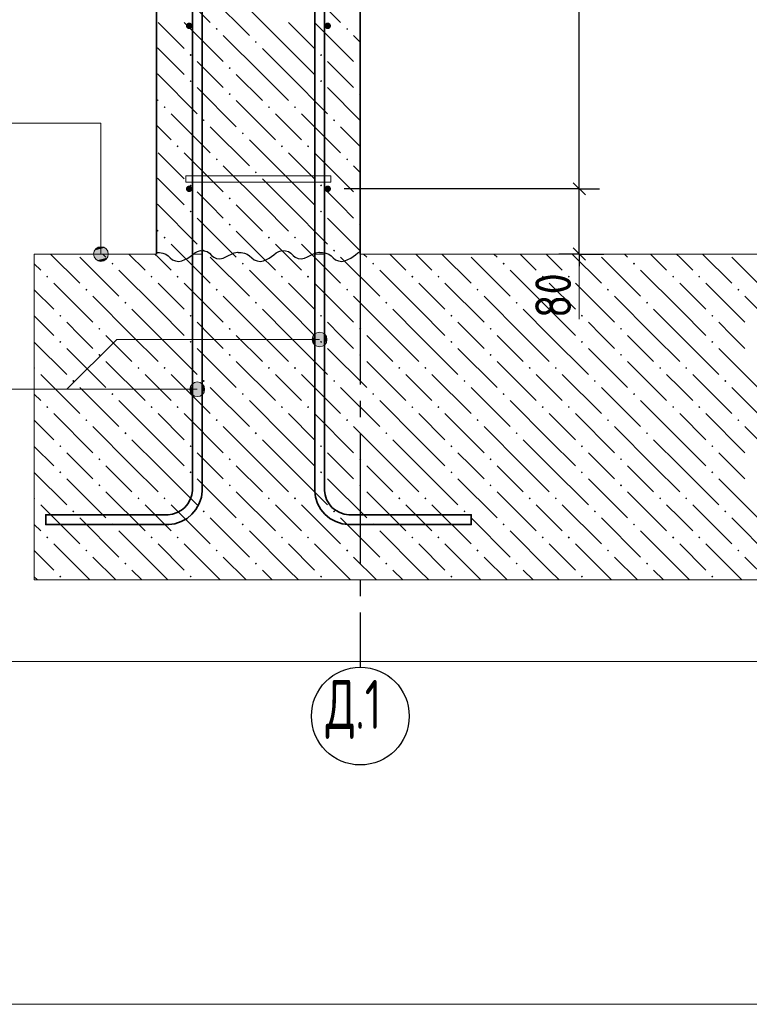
# Model space of a CAD drawing. Header units: millimetres. Extents: x 0 to 59400, y 0 to 42000.
# Tile 13 of 35: x 28929 to 33405, y 6000 to 12041. Entities that reach past the tile are written whole.
import ezdxf

# ---------------------------------------------------------------- set-up
doc = ezdxf.new("R2010")
doc.units = ezdxf.units.MM
doc.linetypes.add('______5', pattern=[1100, 800, -100, 100, -100])
for name, color, linetype, lineweight in [('Standard', 7, 'Continuous', 25), ('Выпуски арматуры Г-обр.', 52, 'Continuous', 25), ('ЖБ Стена верхний уровень', 7, 'Continuous', 35), ('Позиционная метка линия выноска', 7, 'Continuous', 13), ('Примечания', 7, 'Continuous', 13), ('Стена фоновая арматура У1', 7, 'Continuous', 18), ('Стена фоновая арматура Х1', 7, 'Continuous', 35), ('Стена фоновая затяжка С-обр.', 52, 'Continuous', 25), ('Фоновоя арматура Х1', 52, 'Continuous', 25)]:
    doc.layers.add(name, color=color, linetype=linetype, lineweight=lineweight)
doc.layers.add('Оси', color=7, linetype='______5')
doc.styles.add('ISOCPEUR', font='txt')

msp = doc.modelspace()

# ---------------------------------------------------------------- hatches: boundary and pattern name
at = {"layer": 'ЖБ Стена верхний уровень', "linetype": 'Continuous', "lineweight": 18, "transparency": 33554687}
for points in [[(30131.4, 11984.2), (30137.9, 11990.7), (30144.4, 11984.2), (30137.9, 11977.7)], [(30931.4, 11984.2), (30937.9, 11990.7), (30944.4, 11984.2), (30937.9, 11977.7)], [(30371.4, 11904.2), (30377.9, 11910.7), (30384.4, 11904.2), (30377.9, 11897.7)], [(29971.4, 11824.2), (29977.9, 11830.7), (29984.4, 11824.2), (29977.9, 11817.7)], [(30771.4, 11824.2), (30777.9, 11830.7), (30784.4, 11824.2), (30777.9, 11817.7)], [(30211.4, 11744.2), (30217.9, 11750.7), (30224.4, 11744.2), (30217.9, 11737.7)], [(31011.4, 11744.2), (31017.9, 11750.7), (31018.8, 11749.8), (31018.8, 11738.6), (31017.9, 11737.7)], [(29971.4, 11664.2), (29977.9, 11670.7), (29984.4, 11664.2), (29977.9, 11657.7)], [(30771.4, 11664.2), (30777.9, 11670.7), (30784.4, 11664.2), (30777.9, 11657.7)], [(30211.4, 11584.2), (30217.9, 11590.7), (30224.4, 11584.2), (30217.9, 11577.7)], [(31011.4, 11584.2), (31017.9, 11590.7), (31018.8, 11589.8), (31018.8, 11578.6), (31017.9, 11577.7)], [(29811.4, 11504.2), (29817.9, 11510.7), (29824.4, 11504.2), (29817.9, 11497.7)], [(30451.4, 11504.2), (30457.9, 11510.7), (30464.4, 11504.2), (30457.9, 11497.7)], [(30611.4, 11504.2), (30617.9, 11510.7), (30624.4, 11504.2), (30617.9, 11497.7)], [(30051.4, 11424.2), (30057.9, 11430.7), (30064.4, 11424.2), (30057.9, 11417.7)], [(30851.4, 11424.2), (30857.9, 11430.7), (30864.4, 11424.2), (30857.9, 11417.7)], [(30291.4, 11344.2), (30297.9, 11350.7), (30304.4, 11344.2), (30297.9, 11337.7)], [(29891.4, 11264.2), (29897.9, 11270.7), (29904.4, 11264.2), (29897.9, 11257.7)], [(30531.4, 11264.2), (30537.9, 11270.7), (30544.4, 11264.2), (30537.9, 11257.7)], [(30691.4, 11264.2), (30697.9, 11270.7), (30704.4, 11264.2), (30697.9, 11257.7)], [(30131.4, 11184.2), (30137.9, 11190.7), (30144.4, 11184.2), (30137.9, 11177.7)], [(30931.4, 11184.2), (30937.9, 11190.7), (30944.4, 11184.2), (30937.9, 11177.7)], [(30371.4, 11104.2), (30377.9, 11110.7), (30384.4, 11104.2), (30377.9, 11097.7)], [(29971.4, 11024.2), (29977.9, 11030.7), (29984.4, 11024.2), (29977.9, 11017.7)], [(30771.4, 11024.2), (30777.9, 11030.7), (30784.4, 11024.2), (30777.9, 11017.7)], [(30211.4, 10944.2), (30217.9, 10950.7), (30224.4, 10944.2), (30217.9, 10937.7)], [(31011.4, 10944.2), (31017.9, 10950.7), (31018.8, 10949.8), (31018.8, 10938.6), (31017.9, 10937.7)], [(29971.4, 10864.2), (29977.9, 10870.7), (29984.4, 10864.2), (29977.9, 10857.7)], [(30771.4, 10864.2), (30777.9, 10870.7), (30784.4, 10864.2), (30777.9, 10857.7)], [(30211.4, 10784.2), (30217.9, 10790.7), (30224.4, 10784.2), (30217.9, 10777.7)], [(31011.4, 10784.2), (31017.9, 10790.7), (31018.8, 10789.8), (31018.8, 10778.6), (31017.9, 10777.7)], [(29811.4, 10704.2), (29817.9, 10710.7), (29824.4, 10704.2), (29817.9, 10697.7)], [(30451.4, 10704.2), (30457.9, 10710.7), (30464.4, 10704.2), (30457.9, 10697.7)], [(30611.4, 10704.2), (30617.9, 10710.7), (30624.4, 10704.2), (30617.9, 10697.7)], [(30051.4, 10624.2), (30057.9, 10630.7), (30064.4, 10624.2), (30057.9, 10617.7)], [(30851.4, 10624.2), (30857.9, 10630.7), (30864.4, 10624.2), (30857.9, 10617.7)]]:
    msp.add_hatch(color=7, dxfattribs=at).paths.add_polyline_path(points, flags=16)
at = {"layer": 'Позиционная метка линия выноска', "linetype": 'Continuous', "lineweight": 13, "transparency": 33554687}
for points in [[(29388.9, 10625.8), (29466.3, 10625.8), (29450.1, 10642)], [(29388.9, 10625.8), (29450.1, 10642), (29405.1, 10642)], [(29405.1, 10642), (29450.1, 10642), (29427.6, 10648.3)], [(29382.6, 10603.3), (29472.6, 10603.3), (29466.3, 10625.8)], [(29382.6, 10603.3), (29466.3, 10625.8), (29388.9, 10625.8)], [(29388.9, 10580.8), (29472.6, 10603.3), (29382.6, 10603.3)], [(29388.9, 10580.8), (29466.3, 10580.8), (29472.6, 10603.3)], [(29405.1, 10564.6), (29466.3, 10580.8), (29388.9, 10580.8)], [(29405.1, 10564.6), (29450.1, 10564.6), (29466.3, 10580.8)], [(29450.1, 10564.6), (29405.1, 10564.6), (29427.6, 10558.3)], [(30730.1, 10056.3), (30730.1, 10101.3), (30723.8, 10078.8)], [(30746.3, 10040.1), (30746.3, 10117.5), (30730.1, 10101.3)], [(30746.3, 10040.1), (30730.1, 10101.3), (30730.1, 10056.3)], [(30768.8, 10033.8), (30768.8, 10123.8), (30746.3, 10117.5)], [(30768.8, 10033.8), (30746.3, 10117.5), (30746.3, 10040.1)], [(30791.3, 10040.1), (30791.3, 10117.5), (30768.8, 10123.8)], [(30791.3, 10040.1), (30768.8, 10123.8), (30768.8, 10033.8)], [(30807.5, 10056.3), (30807.5, 10101.3), (30791.3, 10117.5)], [(30807.5, 10056.3), (30791.3, 10117.5), (30791.3, 10040.1)], [(30807.5, 10101.3), (30807.5, 10056.3), (30813.8, 10078.8)], [(29980.1, 9750.9), (29980.1, 9795.9), (29973.8, 9773.4)], [(29996.3, 9734.7), (29996.3, 9812.1), (29980.1, 9795.9)], [(29996.3, 9734.7), (29980.1, 9795.9), (29980.1, 9750.9)], [(30018.8, 9728.4), (30018.8, 9818.4), (29996.3, 9812.1)], [(30018.8, 9728.4), (29996.3, 9812.1), (29996.3, 9734.7)], [(30041.3, 9734.7), (30041.3, 9812.1), (30018.8, 9818.4)], [(30041.3, 9734.7), (30018.8, 9818.4), (30018.8, 9728.4)], [(30057.5, 9750.9), (30057.5, 9795.9), (30041.3, 9812.1)], [(30057.5, 9750.9), (30041.3, 9812.1), (30041.3, 9734.7)], [(30057.5, 9795.9), (30057.5, 9750.9), (30063.8, 9773.4)]]:
    msp.add_hatch(color=7, dxfattribs=at).paths.add_polyline_path(points)
at = {"layer": 'Стена фоновая арматура У1', "linetype": 'Continuous', "lineweight": 13, "transparency": 33554687}
for points in [[(29988.8, 12003.3), (29987.3, 12010.9), (29983, 12017.4), (29976.5, 12021.7), (29968.8, 12023.3), (29961.2, 12021.7), (29954.7, 12017.4), (29950.4, 12010.9), (29948.8, 12003.3), (29950.4, 11995.6), (29954.7, 11989.1), (29961.2, 11984.8), (29968.8, 11983.3), (29976.5, 11984.8), (29983, 11989.1), (29987.3, 11995.6)], [(30838.8, 12003.3), (30837.3, 12010.9), (30833, 12017.4), (30826.5, 12021.7), (30818.8, 12023.3), (30811.2, 12021.7), (30804.7, 12017.4), (30800.3, 12010.9), (30798.8, 12003.3), (30800.3, 11995.6), (30804.7, 11989.1), (30811.2, 11984.8), (30818.8, 11983.3), (30826.5, 11984.8), (30833, 11989.1), (30837.3, 11995.6)], [(29988.8, 11003.3), (29987.3, 11010.9), (29983, 11017.4), (29976.5, 11021.7), (29968.8, 11023.3), (29961.2, 11021.7), (29954.7, 11017.4), (29950.4, 11010.9), (29948.8, 11003.3), (29950.4, 10995.6), (29954.7, 10989.1), (29961.2, 10984.8), (29968.8, 10983.3), (29976.5, 10984.8), (29983, 10989.1), (29987.3, 10995.6)], [(30838.8, 11003.3), (30837.3, 11010.9), (30833, 11017.4), (30826.5, 11021.7), (30818.8, 11023.3), (30811.2, 11021.7), (30804.7, 11017.4), (30800.3, 11010.9), (30798.8, 11003.3), (30800.3, 10995.6), (30804.7, 10989.1), (30811.2, 10984.8), (30818.8, 10983.3), (30826.5, 10984.8), (30833, 10989.1), (30837.3, 10995.6)]]:
    msp.add_hatch(color=7, dxfattribs=at).paths.add_polyline_path(points)
at = {"layer": 'Фоновоя арматура Х1', "linetype": 'Continuous', "lineweight": 18, "transparency": 33554687}
for points in [[(29491.4, 10544.2), (29497.9, 10550.7), (29504.4, 10544.2), (29497.9, 10537.7)], [(30291.4, 10544.2), (30297.9, 10550.7), (30304.4, 10544.2), (30297.9, 10537.7)], [(31091.4, 10544.2), (31097.9, 10550.7), (31104.4, 10544.2), (31097.9, 10537.7)], [(31891.4, 10544.2), (31897.9, 10550.7), (31904.4, 10544.2), (31897.9, 10537.7)], [(32691.4, 10544.2), (32697.9, 10550.7), (32704.4, 10544.2), (32697.9, 10537.7)], [(29091.4, 10464.2), (29097.9, 10470.7), (29104.4, 10464.2), (29097.9, 10457.7)], [(29731.4, 10464.2), (29737.9, 10470.7), (29744.4, 10464.2), (29737.9, 10457.7)], [(29891.4, 10464.2), (29897.9, 10470.7), (29904.4, 10464.2), (29897.9, 10457.7)], [(30531.4, 10464.2), (30537.9, 10470.7), (30544.4, 10464.2), (30537.9, 10457.7)], [(30691.4, 10464.2), (30697.9, 10470.7), (30704.4, 10464.2), (30697.9, 10457.7)], [(31331.4, 10464.2), (31337.9, 10470.7), (31344.4, 10464.2), (31337.9, 10457.7)], [(31491.4, 10464.2), (31497.9, 10470.7), (31504.4, 10464.2), (31497.9, 10457.7)], [(32131.4, 10464.2), (32137.9, 10470.7), (32144.4, 10464.2), (32137.9, 10457.7)], [(32291.4, 10464.2), (32297.9, 10470.7), (32304.4, 10464.2), (32297.9, 10457.7)], [(32931.4, 10464.2), (32937.9, 10470.7), (32944.4, 10464.2), (32937.9, 10457.7)], [(33091.4, 10464.2), (33097.9, 10470.7), (33104.4, 10464.2), (33097.9, 10457.7)], [(29331.4, 10384.2), (29337.9, 10390.7), (29344.4, 10384.2), (29337.9, 10377.7)], [(30131.4, 10384.2), (30137.9, 10390.7), (30144.4, 10384.2), (30137.9, 10377.7)], [(30931.4, 10384.2), (30937.9, 10390.7), (30944.4, 10384.2), (30937.9, 10377.7)], [(31731.4, 10384.2), (31737.9, 10390.7), (31744.4, 10384.2), (31737.9, 10377.7)], [(32531.4, 10384.2), (32537.9, 10390.7), (32544.4, 10384.2), (32537.9, 10377.7)], [(33331.4, 10384.2), (33337.9, 10390.7), (33344.4, 10384.2), (33337.9, 10377.7)], [(29571.4, 10304.2), (29577.9, 10310.7), (29584.4, 10304.2), (29577.9, 10297.7)], [(30371.4, 10304.2), (30377.9, 10310.7), (30384.4, 10304.2), (30377.9, 10297.7)], [(31171.4, 10304.2), (31177.9, 10310.7), (31184.4, 10304.2), (31177.9, 10297.7)], [(31971.4, 10304.2), (31977.9, 10310.7), (31984.4, 10304.2), (31977.9, 10297.7)], [(32771.4, 10304.2), (32777.9, 10310.7), (32784.4, 10304.2), (32777.9, 10297.7)], [(29171.4, 10224.2), (29177.9, 10230.7), (29184.4, 10224.2), (29177.9, 10217.7)], [(29971.4, 10224.2), (29977.9, 10230.7), (29984.4, 10224.2), (29977.9, 10217.7)], [(30771.4, 10224.2), (30777.9, 10230.7), (30784.4, 10224.2), (30777.9, 10217.7)], [(31571.4, 10224.2), (31577.9, 10230.7), (31584.4, 10224.2), (31577.9, 10217.7)], [(32371.4, 10224.2), (32377.9, 10230.7), (32384.4, 10224.2), (32377.9, 10217.7)], [(33171.4, 10224.2), (33177.9, 10230.7), (33184.4, 10224.2), (33177.9, 10217.7)], [(29411.4, 10144.2), (29417.9, 10150.7), (29424.4, 10144.2), (29417.9, 10137.7)], [(30211.4, 10144.2), (30217.9, 10150.7), (30224.4, 10144.2), (30217.9, 10137.7)], [(31011.4, 10144.2), (31017.9, 10150.7), (31024.4, 10144.2), (31017.9, 10137.7)], [(31811.4, 10144.2), (31817.9, 10150.7), (31824.4, 10144.2), (31817.9, 10137.7)], [(32611.4, 10144.2), (32617.9, 10150.7), (32624.4, 10144.2), (32617.9, 10137.7)], [(29171.4, 10064.2), (29177.9, 10070.7), (29184.4, 10064.2), (29177.9, 10057.7)], [(29971.4, 10064.2), (29977.9, 10070.7), (29984.4, 10064.2), (29977.9, 10057.7)], [(30771.4, 10064.2), (30777.9, 10070.7), (30784.4, 10064.2), (30777.9, 10057.7)], [(31571.4, 10064.2), (31577.9, 10070.7), (31584.4, 10064.2), (31577.9, 10057.7)], [(32371.4, 10064.2), (32377.9, 10070.7), (32384.4, 10064.2), (32377.9, 10057.7)], [(33171.4, 10064.2), (33177.9, 10070.7), (33184.4, 10064.2), (33177.9, 10057.7)], [(29411.4, 9984.2), (29417.9, 9990.7), (29424.4, 9984.2), (29417.9, 9977.7)], [(30211.4, 9984.2), (30217.9, 9990.7), (30224.4, 9984.2), (30217.9, 9977.7)], [(31011.4, 9984.2), (31017.9, 9990.7), (31024.4, 9984.2), (31017.9, 9977.7)], [(31811.4, 9984.2), (31817.9, 9990.7), (31824.4, 9984.2), (31817.9, 9977.7)], [(32611.4, 9984.2), (32617.9, 9990.7), (32624.4, 9984.2), (32617.9, 9977.7)], [(29018.8, 9909.8), (29024.4, 9904.2), (29018.8, 9898.6)], [(29651.4, 9904.2), (29657.9, 9910.7), (29664.4, 9904.2), (29657.9, 9897.7)], [(29811.4, 9904.2), (29817.9, 9910.7), (29824.4, 9904.2), (29817.9, 9897.7)], [(30451.4, 9904.2), (30457.9, 9910.7), (30464.4, 9904.2), (30457.9, 9897.7)], [(30611.4, 9904.2), (30617.9, 9910.7), (30624.4, 9904.2), (30617.9, 9897.7)], [(31251.4, 9904.2), (31257.9, 9910.7), (31264.4, 9904.2), (31257.9, 9897.7)], [(31411.4, 9904.2), (31417.9, 9910.7), (31424.4, 9904.2), (31417.9, 9897.7)], [(32051.4, 9904.2), (32057.9, 9910.7), (32064.4, 9904.2), (32057.9, 9897.7)], [(32211.4, 9904.2), (32217.9, 9910.7), (32224.4, 9904.2), (32217.9, 9897.7)], [(32851.4, 9904.2), (32857.9, 9910.7), (32864.4, 9904.2), (32857.9, 9897.7)], [(33011.4, 9904.2), (33017.9, 9910.7), (33024.4, 9904.2), (33017.9, 9897.7)], [(29251.4, 9824.2), (29257.9, 9830.7), (29264.4, 9824.2), (29257.9, 9817.7)], [(30051.4, 9824.2), (30057.9, 9830.7), (30064.4, 9824.2), (30057.9, 9817.7)], [(30851.4, 9824.2), (30857.9, 9830.7), (30864.4, 9824.2), (30857.9, 9817.7)], [(31651.4, 9824.2), (31657.9, 9830.7), (31664.4, 9824.2), (31657.9, 9817.7)], [(32451.4, 9824.2), (32457.9, 9830.7), (32464.4, 9824.2), (32457.9, 9817.7)], [(33251.4, 9824.2), (33257.9, 9830.7), (33264.4, 9824.2), (33257.9, 9817.7)], [(29491.4, 9744.2), (29497.9, 9750.7), (29504.4, 9744.2), (29497.9, 9737.7)], [(30291.4, 9744.2), (30297.9, 9750.7), (30304.4, 9744.2), (30297.9, 9737.7)], [(31091.4, 9744.2), (31097.9, 9750.7), (31104.4, 9744.2), (31097.9, 9737.7)], [(31891.4, 9744.2), (31897.9, 9750.7), (31904.4, 9744.2), (31897.9, 9737.7)], [(32691.4, 9744.2), (32697.9, 9750.7), (32704.4, 9744.2), (32697.9, 9737.7)], [(29091.4, 9664.2), (29097.9, 9670.7), (29104.4, 9664.2), (29097.9, 9657.7)], [(29731.4, 9664.2), (29737.9, 9670.7), (29744.4, 9664.2), (29737.9, 9657.7)], [(29891.4, 9664.2), (29897.9, 9670.7), (29904.4, 9664.2), (29897.9, 9657.7)], [(30531.4, 9664.2), (30537.9, 9670.7), (30544.4, 9664.2), (30537.9, 9657.7)], [(30691.4, 9664.2), (30697.9, 9670.7), (30704.4, 9664.2), (30697.9, 9657.7)], [(31331.4, 9664.2), (31337.9, 9670.7), (31344.4, 9664.2), (31337.9, 9657.7)], [(31491.4, 9664.2), (31497.9, 9670.7), (31504.4, 9664.2), (31497.9, 9657.7)], [(32131.4, 9664.2), (32137.9, 9670.7), (32144.4, 9664.2), (32137.9, 9657.7)], [(32291.4, 9664.2), (32297.9, 9670.7), (32304.4, 9664.2), (32297.9, 9657.7)], [(32931.4, 9664.2), (32937.9, 9670.7), (32944.4, 9664.2), (32937.9, 9657.7)], [(33091.4, 9664.2), (33097.9, 9670.7), (33104.4, 9664.2), (33097.9, 9657.7)], [(29331.4, 9584.2), (29337.9, 9590.7), (29344.4, 9584.2), (29337.9, 9577.7)], [(30131.4, 9584.2), (30137.9, 9590.7), (30144.4, 9584.2), (30137.9, 9577.7)], [(30931.4, 9584.2), (30937.9, 9590.7), (30944.4, 9584.2), (30937.9, 9577.7)], [(31731.4, 9584.2), (31737.9, 9590.7), (31744.4, 9584.2), (31737.9, 9577.7)], [(32531.4, 9584.2), (32537.9, 9590.7), (32544.4, 9584.2), (32537.9, 9577.7)], [(33331.4, 9584.2), (33337.9, 9590.7), (33344.4, 9584.2), (33337.9, 9577.7)], [(29571.4, 9504.2), (29577.9, 9510.7), (29584.4, 9504.2), (29577.9, 9497.7)], [(30371.4, 9504.2), (30377.9, 9510.7), (30384.4, 9504.2), (30377.9, 9497.7)], [(31171.4, 9504.2), (31177.9, 9510.7), (31184.4, 9504.2), (31177.9, 9497.7)], [(31971.4, 9504.2), (31977.9, 9510.7), (31984.4, 9504.2), (31977.9, 9497.7)], [(32771.4, 9504.2), (32777.9, 9510.7), (32784.4, 9504.2), (32777.9, 9497.7)], [(29171.4, 9424.2), (29177.9, 9430.7), (29184.4, 9424.2), (29177.9, 9417.7)], [(29971.4, 9424.2), (29977.9, 9430.7), (29984.4, 9424.2), (29977.9, 9417.7)], [(30771.4, 9424.2), (30777.9, 9430.7), (30784.4, 9424.2), (30777.9, 9417.7)], [(31571.4, 9424.2), (31577.9, 9430.7), (31584.4, 9424.2), (31577.9, 9417.7)], [(32371.4, 9424.2), (32377.9, 9430.7), (32384.4, 9424.2), (32377.9, 9417.7)], [(33171.4, 9424.2), (33177.9, 9430.7), (33184.4, 9424.2), (33177.9, 9417.7)], [(29411.4, 9344.2), (29417.9, 9350.7), (29424.4, 9344.2), (29417.9, 9337.7)], [(30211.4, 9344.2), (30217.9, 9350.7), (30224.4, 9344.2), (30217.9, 9337.7)], [(31011.4, 9344.2), (31017.9, 9350.7), (31024.4, 9344.2), (31017.9, 9337.7)], [(31811.4, 9344.2), (31817.9, 9350.7), (31824.4, 9344.2), (31817.9, 9337.7)], [(32611.4, 9344.2), (32617.9, 9350.7), (32624.4, 9344.2), (32617.9, 9337.7)], [(29171.4, 9264.2), (29177.9, 9270.7), (29184.4, 9264.2), (29177.9, 9257.7)], [(29971.4, 9264.2), (29977.9, 9270.7), (29984.4, 9264.2), (29977.9, 9257.7)], [(30771.4, 9264.2), (30777.9, 9270.7), (30784.4, 9264.2), (30777.9, 9257.7)], [(31571.4, 9264.2), (31577.9, 9270.7), (31584.4, 9264.2), (31577.9, 9257.7)], [(32371.4, 9264.2), (32377.9, 9270.7), (32384.4, 9264.2), (32377.9, 9257.7)], [(33171.4, 9264.2), (33177.9, 9270.7), (33184.4, 9264.2), (33177.9, 9257.7)], [(29411.4, 9184.2), (29417.9, 9190.7), (29424.4, 9184.2), (29417.9, 9177.7)], [(30211.4, 9184.2), (30217.9, 9190.7), (30224.4, 9184.2), (30217.9, 9177.7)], [(31011.4, 9184.2), (31017.9, 9190.7), (31024.4, 9184.2), (31017.9, 9177.7)], [(31811.4, 9184.2), (31817.9, 9190.7), (31824.4, 9184.2), (31817.9, 9177.7)], [(32611.4, 9184.2), (32617.9, 9190.7), (32624.4, 9184.2), (32617.9, 9177.7)], [(29018.8, 9109.8), (29024.4, 9104.2), (29018.8, 9098.6)], [(29651.4, 9104.2), (29657.9, 9110.7), (29664.4, 9104.2), (29657.9, 9097.7)], [(29811.4, 9104.2), (29817.9, 9110.7), (29824.4, 9104.2), (29817.9, 9097.7)], [(30451.4, 9104.2), (30457.9, 9110.7), (30464.4, 9104.2), (30457.9, 9097.7)], [(30611.4, 9104.2), (30617.9, 9110.7), (30624.4, 9104.2), (30617.9, 9097.7)], [(31251.4, 9104.2), (31257.9, 9110.7), (31264.4, 9104.2), (31257.9, 9097.7)], [(31411.4, 9104.2), (31417.9, 9110.7), (31424.4, 9104.2), (31417.9, 9097.7)], [(32051.4, 9104.2), (32057.9, 9110.7), (32064.4, 9104.2), (32057.9, 9097.7)], [(32211.4, 9104.2), (32217.9, 9110.7), (32224.4, 9104.2), (32217.9, 9097.7)], [(32851.4, 9104.2), (32857.9, 9110.7), (32864.4, 9104.2), (32857.9, 9097.7)], [(33011.4, 9104.2), (33017.9, 9110.7), (33024.4, 9104.2), (33017.9, 9097.7)], [(29251.4, 9024.2), (29257.9, 9030.7), (29264.4, 9024.2), (29257.9, 9017.7)], [(30051.4, 9024.2), (30057.9, 9030.7), (30064.4, 9024.2), (30057.9, 9017.7)], [(30851.4, 9024.2), (30857.9, 9030.7), (30864.4, 9024.2), (30857.9, 9017.7)], [(31651.4, 9024.2), (31657.9, 9030.7), (31664.4, 9024.2), (31657.9, 9017.7)], [(32451.4, 9024.2), (32457.9, 9030.7), (32464.4, 9024.2), (32457.9, 9017.7)], [(33251.4, 9024.2), (33257.9, 9030.7), (33264.4, 9024.2), (33257.9, 9017.7)], [(29491.4, 8944.2), (29497.9, 8950.7), (29504.4, 8944.2), (29497.9, 8937.7)], [(30291.4, 8944.2), (30297.9, 8950.7), (30304.4, 8944.2), (30297.9, 8937.7)], [(31091.4, 8944.2), (31097.9, 8950.7), (31104.4, 8944.2), (31097.9, 8937.7)], [(31891.4, 8944.2), (31897.9, 8950.7), (31904.4, 8944.2), (31897.9, 8937.7)], [(32691.4, 8944.2), (32697.9, 8950.7), (32704.4, 8944.2), (32697.9, 8937.7)], [(29091.4, 8864.2), (29097.9, 8870.7), (29104.4, 8864.2), (29097.9, 8857.7)], [(29731.4, 8864.2), (29737.9, 8870.7), (29744.4, 8864.2), (29737.9, 8857.7)], [(29891.4, 8864.2), (29897.9, 8870.7), (29904.4, 8864.2), (29897.9, 8857.7)], [(30531.4, 8864.2), (30537.9, 8870.7), (30544.4, 8864.2), (30537.9, 8857.7)], [(30691.4, 8864.2), (30697.9, 8870.7), (30704.4, 8864.2), (30697.9, 8857.7)], [(31331.4, 8864.2), (31337.9, 8870.7), (31344.4, 8864.2), (31337.9, 8857.7)], [(31491.4, 8864.2), (31497.9, 8870.7), (31504.4, 8864.2), (31497.9, 8857.7)], [(32131.4, 8864.2), (32137.9, 8870.7), (32144.4, 8864.2), (32137.9, 8857.7)], [(32291.4, 8864.2), (32297.9, 8870.7), (32304.4, 8864.2), (32297.9, 8857.7)], [(32931.4, 8864.2), (32937.9, 8870.7), (32944.4, 8864.2), (32937.9, 8857.7)], [(33091.4, 8864.2), (33097.9, 8870.7), (33104.4, 8864.2), (33097.9, 8857.7)], [(29331.4, 8784.2), (29337.9, 8790.7), (29344.4, 8784.2), (29337.9, 8777.7)], [(30131.4, 8784.2), (30137.9, 8790.7), (30144.4, 8784.2), (30137.9, 8777.7)], [(30931.4, 8784.2), (30937.9, 8790.7), (30944.4, 8784.2), (30937.9, 8777.7)], [(31731.4, 8784.2), (31737.9, 8790.7), (31744.4, 8784.2), (31737.9, 8777.7)], [(32531.4, 8784.2), (32537.9, 8790.7), (32544.4, 8784.2), (32537.9, 8777.7)], [(33331.4, 8784.2), (33337.9, 8790.7), (33344.4, 8784.2), (33337.9, 8777.7)], [(29571.4, 8704.2), (29577.9, 8710.7), (29584.4, 8704.2), (29577.9, 8697.7)], [(30371.4, 8704.2), (30377.9, 8710.7), (30384.4, 8704.2), (30377.9, 8697.7)], [(31171.4, 8704.2), (31177.9, 8710.7), (31184.4, 8704.2), (31177.9, 8697.7)], [(31971.4, 8704.2), (31977.9, 8710.7), (31984.4, 8704.2), (31977.9, 8697.7)], [(32771.4, 8704.2), (32777.9, 8710.7), (32784.4, 8704.2), (32777.9, 8697.7)], [(29171.4, 8624.2), (29177.9, 8630.7), (29184.4, 8624.2), (29177.9, 8617.7)], [(29971.4, 8624.2), (29977.9, 8630.7), (29984.4, 8624.2), (29977.9, 8617.7)], [(30771.4, 8624.2), (30777.9, 8630.7), (30784.4, 8624.2), (30777.9, 8617.7)], [(31571.4, 8624.2), (31577.9, 8630.7), (31584.4, 8624.2), (31577.9, 8617.7)], [(32371.4, 8624.2), (32377.9, 8630.7), (32384.4, 8624.2), (32377.9, 8617.7)], [(33171.4, 8624.2), (33177.9, 8630.7), (33184.4, 8624.2), (33177.9, 8617.7)]]:
    msp.add_hatch(color=7, dxfattribs=at).paths.add_polyline_path(points, flags=16)

# ---------------------------------------------------------------- linework, layer by layer
at = {"layer": 'Standard', "color": 7, "linetype": 'Continuous', "lineweight": -3, "transparency": 33554687}
for p, q in [((32361.9, 11003.3), (32236.9, 11003.3)), ((32361.9, 11003.3), (32486.9, 11003.3)), ((32361.9, 10603.3), (32361.9, 11003.3)), ((32361.9, 10603.3), (32236.9, 10603.3)), ((32361.9, 10603.3), (32486.9, 10603.3)), ((32361.9, 10603.3), (32511.9, 10603.3)), ((32361.9, 10603.3), (32361.9, 10528.3))]:
    msp.add_line(p, q, dxfattribs=at)
at = {"layer": 'Standard', "color": 7, "linetype": 'Continuous', "lineweight": 25, "transparency": 33554687}
for p, q in [((32399.4, 10965.8), (32324.4, 11040.8)), ((32399.4, 10565.8), (32324.4, 10640.8))]:
    msp.add_line(p, q, dxfattribs=at)
at = {"layer": 'Standard', "color": 7, "linetype": 'Continuous', "lineweight": 13, "transparency": 33554687}
msp.add_line((32361.9, 10603.3), (32361.9, 10203.3), dxfattribs=at)
msp.add_lwpolyline([(22472.9, 6000), (58900, 6000), (58900, 31723.3), (22472.9, 31723.3), (22472.9, 6000)], dxfattribs=at)
at = {"layer": 'Standard', "color": 254, "linetype": 'Continuous', "lineweight": 18, "true_color": 0xc4c4ff, "transparency": 33554687}
msp.add_lwpolyline([(26528.1, 8103.3), (34268.8, 8103.3), (34268.8, 28668.2), (26528.1, 28668.2), (26528.1, 8103.3)], dxfattribs=at)
at = {"layer": 'Standard', "color": 7, "linetype": 'Continuous', "lineweight": -3, "transparency": 33554687}
for points in [[(32361.9, 11003.3), (32361.9, 11409.5), (32361.9, 11409.5), (32361.9, 23003.3)], [(32361.9, 11003.3), (32344.9, 11003.3), (32344.9, 11003.3), (32344.9, 11003.3), (32344.9, 11003.3), (32344.9, 11003.3), (32344.9, 11003.3), (30918.8, 11003.3)]]:
    msp.add_lwpolyline(points, dxfattribs=at)
at = {"layer": 'Выпуски арматуры Г-обр.', "color": 7, "linetype": 'Continuous', "lineweight": 35, "transparency": 33554687}
for points in [[(30048.8, 15603.3), (30048.8, 9149.1), (30043.6, 9111.4), (30030.7, 9072.2), (30010.5, 9036.2), (29985.7, 9006.5), (29956, 8981.6), (29919.9, 8961.4), (29880.7, 8948.5), (29843, 8943.3), (29088.8, 8943.3), (29088.8, 9003.3), (29838.9, 9003.3), (29867, 9007.2), (29895.6, 9016.6), (29921.8, 9031.3), (29943.1, 9049), (29960.8, 9070.3), (29975.5, 9096.5), (29984.9, 9125.1), (29988.8, 9153.2), (29988.8, 15603.3), (30048.8, 15603.3)], [(30798.8, 13603.3), (30798.8, 9153.2), (30802.8, 9125.1), (30812.2, 9096.5), (30826.8, 9070.3), (30844.6, 9049), (30865.9, 9031.3), (30892.1, 9016.6), (30920.6, 9007.2), (30948.8, 9003.3), (31698.8, 9003.3), (31698.8, 8943.3), (30944.7, 8943.3), (30907, 8948.5), (30867.8, 8961.4), (30831.7, 8981.6), (30802, 9006.5), (30777.2, 9036.2), (30757, 9072.2), (30744.1, 9111.4), (30738.8, 9149.1), (30738.8, 13603.3), (30798.8, 13603.3)]]:
    msp.add_lwpolyline(points, dxfattribs=at)
at = {"layer": 'ЖБ Стена верхний уровень', "color": 7, "linetype": 'Continuous', "lineweight": 35, "transparency": 33554687}
for p, q in [((29768.8, 24203.3), (29768.8, 10603.3)), ((31018.8, 10603.3), (31018.8, 24203.3))]:
    msp.add_line(p, q, dxfattribs=at)
at = {"layer": 'ЖБ Стена верхний уровень', "color": 9, "linetype": 'Continuous', "lineweight": 18, "true_color": 0xc7c7c7, "transparency": 33554687}
for p, q in [((29857.9, 12264.2), (30097.9, 12024.2)), ((30657.9, 12264.2), (30897.9, 12024.2)), ((30097.9, 12184.2), (30337.9, 11944.2)), ((30577.9, 11864.2), (30337.9, 12104.2)), ((29777.9, 12024.2), (29937.9, 11864.2)), ((29937.9, 12024.2), (30177.9, 11784.2)), ((30577.9, 12024.2), (30737.9, 11864.2)), ((30737.9, 12024.2), (30977.9, 11784.2)), ((30417.9, 11704.2), (30177.9, 11944.2)), ((31018.8, 11903.3), (30977.9, 11944.2)), ((29777.9, 11864.2), (29768.8, 11873.3)), ((29777.9, 11864.2), (29937.9, 11704.2)), ((30417.9, 11864.2), (30577.9, 11704.2)), ((30577.9, 11864.2), (30737.9, 11704.2)), ((30097.9, 11704.2), (30017.9, 11784.2)), ((30897.9, 11704.2), (30817.9, 11784.2)), ((29768.8, 11713.3), (29777.9, 11704.2)), ((29777.9, 11704.2), (30017.9, 11464.2)), ((30177.9, 11624.2), (30097.9, 11704.2)), ((30257.9, 11704.2), (30417.9, 11544.2)), ((30417.9, 11704.2), (30577.9, 11544.2)), ((30577.9, 11704.2), (30817.9, 11464.2)), ((30977.9, 11624.2), (30897.9, 11704.2)), ((30017.9, 11624.2), (30257.9, 11384.2)), ((30817.9, 11624.2), (31018.8, 11423.3)), ((29768.8, 11553.3), (29777.9, 11544.2)), ((30257.9, 11544.2), (30497.9, 11304.2)), ((29857.9, 11464.2), (30097.9, 11224.2)), ((30577.9, 11384.2), (30497.9, 11464.2)), ((30657.9, 11464.2), (30897.9, 11224.2)), ((29777.9, 11384.2), (29768.8, 11393.3)), ((29857.9, 11304.2), (29777.9, 11384.2)), ((30097.9, 11384.2), (30337.9, 11144.2)), ((30657.9, 11304.2), (30577.9, 11384.2)), ((30897.9, 11384.2), (31018.8, 11263.3)), ((30577.9, 11064.2), (30337.9, 11304.2)), ((29777.9, 11224.2), (29937.9, 11064.2)), ((29937.9, 11224.2), (30177.9, 10984.2)), ((30577.9, 11224.2), (30737.9, 11064.2)), ((30737.9, 11224.2), (30977.9, 10984.2)), ((30417.9, 10904.2), (30177.9, 11144.2)), ((31018.8, 11103.3), (30977.9, 11144.2)), ((29777.9, 11064.2), (29768.8, 11073.3)), ((29777.9, 11064.2), (29937.9, 10904.2)), ((30417.9, 11064.2), (30577.9, 10904.2)), ((30577.9, 11064.2), (30737.9, 10904.2)), ((30097.9, 10904.2), (30017.9, 10984.2)), ((30897.9, 10904.2), (30817.9, 10984.2)), ((29768.8, 10913.3), (29777.9, 10904.2)), ((29777.9, 10904.2), (30017.9, 10664.2)), ((30177.9, 10824.2), (30097.9, 10904.2)), ((30257.9, 10904.2), (30417.9, 10744.2)), ((30417.9, 10904.2), (30577.9, 10744.2)), ((30577.9, 10904.2), (30817.9, 10664.2)), ((30977.9, 10824.2), (30897.9, 10904.2)), ((30017.9, 10824.2), (30238.8, 10603.3)), ((30817.9, 10824.2), (31018.8, 10623.3)), ((29768.8, 10753.3), (29777.9, 10744.2)), ((30257.9, 10744.2), (30398.8, 10603.3)), ((29857.9, 10664.2), (29918.8, 10603.3)), ((30558.8, 10603.3), (30497.9, 10664.2)), ((30657.9, 10664.2), (30718.8, 10603.3))]:
    msp.add_line(p, q, dxfattribs=at)
at = {"layer": 'Оси', "color": 8, "linetype": '______5', "lineweight": -3, "transparency": 33554687}
msp.add_line((31018.8, 10603.3), (31018.8, 8068.3), dxfattribs=at)
at = {"layer": 'Оси', "color": 7, "linetype": 'Continuous', "lineweight": -3, "transparency": 33554687}
msp.add_circle((31018.8, 7768.3), 300, dxfattribs=at)
at = {"layer": 'Позиционная метка линия выноска', "color": 7, "linetype": 'Continuous', "lineweight": 13, "transparency": 33554687}
for p, q in [((29427.6, 10648.3), (29427.6, 10648.3)), ((29382.6, 10603.3), (29382.6, 10603.3)), ((29472.6, 10603.3), (29472.6, 10603.3)), ((29427.6, 10558.3), (29427.6, 10558.3)), ((30768.8, 10123.8), (30768.8, 10123.8)), ((30723.8, 10078.8), (30723.8, 10078.8)), ((30768.8, 10033.8), (30768.8, 10033.8)), ((30813.8, 10078.8), (30813.8, 10078.8)), ((30018.8, 9818.4), (30018.8, 9818.4)), ((29973.8, 9773.4), (29973.8, 9773.4)), ((30018.8, 9728.4), (30018.8, 9728.4)), ((30063.8, 9773.4), (30063.8, 9773.4))]:
    msp.add_line(p, q, dxfattribs=at)
for points in [[(29427.6, 10603.3), (29427.6, 11406.1), (27143, 11406.1)], [(30768.8, 10078.8), (29524.3, 10078.8), (29219, 9773.4)], [(30018.8, 9773.4), (29477.6, 9773.4), (27143, 9773.4)]]:
    msp.add_lwpolyline(points, dxfattribs=at)
for centre in [(29427.6, 10603.3), (30768.8, 10078.8), (30018.8, 9773.4)]:
    msp.add_circle(centre, 45, dxfattribs=at)
at = {"layer": 'Примечания', "color": 7, "linetype": 'Continuous', "lineweight": 25, "transparency": 33554687}
for points in [[(29768.8, 10612), (29787.3, 10612.3), (29807.3, 10609.4), (29825.3, 10602.8), (29839.8, 10591.9), (29852.3, 10578.9), (29866.8, 10568), (29885.3, 10561.4), (29904.8, 10557.5), (29924.3, 10561.9), (29942.3, 10568.9), (29959.8, 10577), (29974.8, 10587.7), (29988.8, 10599.2), (30002.8, 10610.6), (30019.8, 10619.6), (30038.8, 10624.4), (30058.8, 10623.7), (30078.3, 10618.4), (30092.8, 10607.7), (30105.8, 10595.2), (30119.8, 10583.8), (30136.8, 10575.3), (30156.8, 10573.4), (30176.3, 10578.2), (30193.8, 10585.7), (30210.8, 10594.3), (30228.3, 10602.5), (30245.3, 10610.6), (30264.8, 10614.4), (30268.8, 10614.8)], [(30268.8, 10612), (30287.3, 10612.3), (30307.3, 10609.4), (30325.3, 10602.8), (30339.8, 10591.9), (30352.3, 10578.9), (30366.8, 10568), (30385.3, 10561.4), (30404.8, 10557.5), (30424.3, 10561.9), (30442.3, 10568.9), (30459.8, 10577), (30474.8, 10587.7), (30488.8, 10599.2), (30502.8, 10610.6), (30519.8, 10619.6), (30538.8, 10624.4), (30558.8, 10623.7), (30578.3, 10618.4), (30592.8, 10607.7), (30605.8, 10595.2), (30619.8, 10583.8), (30636.8, 10575.3), (30656.8, 10573.4), (30676.3, 10578.2), (30693.8, 10585.7), (30710.8, 10594.3), (30728.3, 10602.5), (30745.3, 10610.6), (30764.8, 10614.4), (30768.8, 10614.8)], [(30768.8, 10612), (30787.3, 10612.3), (30807.3, 10609.4), (30825.3, 10602.8), (30839.8, 10591.9), (30852.3, 10578.9), (30866.8, 10568), (30885.3, 10561.4), (30904.8, 10557.5), (30924.3, 10561.9), (30942.3, 10568.9), (30959.8, 10577), (30974.8, 10587.7), (30988.8, 10599.2), (31002.8, 10610.6), (31018.8, 10619.1)]]:
    msp.add_lwpolyline(points, dxfattribs=at)
at = {"layer": 'Стена фоновая арматура Х1', "color": 7, "linetype": 'Continuous', "lineweight": 18, "transparency": 33554687}
for points in [[(29988.8, 10603.3), (29988.8, 24788.2), (29993.9, 24824.8), (30006.5, 24862.9), (30026.1, 24898), (30050.3, 24926.8), (30079.1, 24951), (30114.2, 24970.6), (30152.3, 24983.2), (30188.9, 24988.3), (32548.8, 24988.3), (32548.8, 24928.3), (30193.1, 24928.3), (30165.9, 24924.5), (30138.5, 24915.4), (30113.3, 24901.3), (30092.9, 24884.2), (30075.7, 24863.8), (30061.7, 24838.6), (30052.6, 24811.2), (30048.8, 24784), (30048.8, 10603.3), (29988.8, 10603.3)], [(30738.8, 10603.3), (30738.8, 24688.2), (30743.9, 24724.8), (30756.5, 24762.9), (30776.1, 24798), (30800.3, 24826.8), (30829.1, 24851), (30864.2, 24870.6), (30902.3, 24883.2), (30938.9, 24888.3), (33398.8, 24888.3), (33398.8, 24828.3), (30943.1, 24828.3), (30915.9, 24824.5), (30888.5, 24815.4), (30863.3, 24801.3), (30842.8, 24784.2), (30825.8, 24763.8), (30811.7, 24738.6), (30802.6, 24711.2), (30798.8, 24684), (30798.8, 10603.3), (30738.8, 10603.3)]]:
    msp.add_lwpolyline(points, dxfattribs=at)
at = {"layer": 'Стена фоновая затяжка С-обр.', "color": 98, "linetype": 'Continuous', "lineweight": 13, "true_color": 0x005000, "transparency": 33554687}
msp.add_lwpolyline([(30838.8, 11043.3), (29948.8, 11043.3), (29948.8, 11083.3), (30838.8, 11083.3), (30838.8, 11043.3)], dxfattribs=at)
at = {"layer": 'Фоновоя арматура Х1', "color": 7, "linetype": 'Continuous', "lineweight": 13, "transparency": 33554687}
for p, q in [((29018.8, 10603.3), (29018.8, 8603.3)), ((29768.8, 10603.3), (29018.8, 10603.3)), ((33768.8, 10603.3), (31018.8, 10603.3)), ((29018.8, 8603.3), (33768.8, 8603.3))]:
    msp.add_line(p, q, dxfattribs=at)
at = {"layer": 'Фоновоя арматура Х1', "color": 252, "linetype": 'Continuous', "lineweight": 18, "true_color": 0x8f8f8f, "transparency": 33554687}
for p, q in [((29118.8, 10603.3), (29297.9, 10424.2)), ((29297.9, 10584.2), (29537.9, 10344.2)), ((29438.8, 10603.3), (29457.9, 10584.2)), ((29598.8, 10603.3), (29697.9, 10504.2)), ((29777.9, 10584.2), (29758.8, 10603.3)), ((29857.9, 10504.2), (29777.9, 10584.2)), ((29918.8, 10603.3), (30097.9, 10424.2)), ((30097.9, 10584.2), (30337.9, 10344.2)), ((30238.8, 10603.3), (30257.9, 10584.2)), ((30398.8, 10603.3), (30497.9, 10504.2)), ((30577.9, 10584.2), (30558.8, 10603.3)), ((30657.9, 10504.2), (30577.9, 10584.2)), ((30718.8, 10603.3), (30897.9, 10424.2)), ((30897.9, 10584.2), (31137.9, 10344.2)), ((31038.8, 10603.3), (31057.9, 10584.2)), ((31198.8, 10603.3), (31297.9, 10504.2)), ((31377.9, 10584.2), (31358.8, 10603.3)), ((31457.9, 10504.2), (31377.9, 10584.2)), ((31518.8, 10603.3), (31697.9, 10424.2)), ((31697.9, 10584.2), (31937.9, 10344.2)), ((31838.8, 10603.3), (31857.9, 10584.2)), ((31998.8, 10603.3), (32097.9, 10504.2)), ((32177.9, 10584.2), (32158.8, 10603.3)), ((32257.9, 10504.2), (32177.9, 10584.2)), ((32318.8, 10603.3), (32497.9, 10424.2)), ((32497.9, 10584.2), (32737.9, 10344.2)), ((32638.8, 10603.3), (32657.9, 10584.2)), ((32798.8, 10603.3), (32897.9, 10504.2)), ((32977.9, 10584.2), (32958.8, 10603.3)), ((33057.9, 10504.2), (32977.9, 10584.2)), ((33118.8, 10603.3), (33297.9, 10424.2)), ((33297.9, 10584.2), (33537.9, 10344.2)), ((29057.9, 10504.2), (29018.8, 10543.3)), ((29777.9, 10264.2), (29537.9, 10504.2)), ((30577.9, 10264.2), (30337.9, 10504.2)), ((31377.9, 10264.2), (31137.9, 10504.2)), ((32177.9, 10264.2), (31937.9, 10504.2)), ((32977.9, 10264.2), (32737.9, 10504.2)), ((29137.9, 10424.2), (29377.9, 10184.2)), ((29777.9, 10424.2), (29937.9, 10264.2)), ((29937.9, 10424.2), (30177.9, 10184.2)), ((30577.9, 10424.2), (30737.9, 10264.2)), ((30737.9, 10424.2), (30977.9, 10184.2)), ((31377.9, 10424.2), (31537.9, 10264.2)), ((31537.9, 10424.2), (31777.9, 10184.2)), ((32177.9, 10424.2), (32337.9, 10264.2)), ((32337.9, 10424.2), (32577.9, 10184.2)), ((32977.9, 10424.2), (33137.9, 10264.2)), ((33137.9, 10424.2), (33377.9, 10184.2)), ((29018.8, 10383.3), (29137.9, 10264.2)), ((29617.9, 10104.2), (29377.9, 10344.2)), ((30417.9, 10104.2), (30177.9, 10344.2)), ((31217.9, 10104.2), (30977.9, 10344.2)), ((32017.9, 10104.2), (31777.9, 10344.2)), ((32817.9, 10104.2), (32577.9, 10344.2)), ((33617.9, 10104.2), (33377.9, 10344.2)), ((29018.8, 10223.3), (29137.9, 10104.2)), ((29617.9, 10264.2), (29777.9, 10104.2)), ((29777.9, 10264.2), (29937.9, 10104.2)), ((30417.9, 10264.2), (30577.9, 10104.2)), ((30577.9, 10264.2), (30737.9, 10104.2)), ((31217.9, 10264.2), (31377.9, 10104.2)), ((31377.9, 10264.2), (31537.9, 10104.2)), ((32017.9, 10264.2), (32177.9, 10104.2)), ((32177.9, 10264.2), (32337.9, 10104.2)), ((32817.9, 10264.2), (32977.9, 10104.2)), ((32977.9, 10264.2), (33137.9, 10104.2)), ((29297.9, 10104.2), (29217.9, 10184.2)), ((30097.9, 10104.2), (30017.9, 10184.2)), ((30897.9, 10104.2), (30817.9, 10184.2)), ((31697.9, 10104.2), (31617.9, 10184.2)), ((32497.9, 10104.2), (32417.9, 10184.2)), ((33297.9, 10104.2), (33217.9, 10184.2)), ((29377.9, 10024.2), (29297.9, 10104.2)), ((29457.9, 10104.2), (29617.9, 9944.2)), ((29617.9, 10104.2), (29777.9, 9944.2)), ((29777.9, 10104.2), (30017.9, 9864.2)), ((30177.9, 10024.2), (30097.9, 10104.2)), ((30257.9, 10104.2), (30417.9, 9944.2)), ((30417.9, 10104.2), (30577.9, 9944.2)), ((30577.9, 10104.2), (30817.9, 9864.2)), ((30977.9, 10024.2), (30897.9, 10104.2)), ((31057.9, 10104.2), (31217.9, 9944.2)), ((31217.9, 10104.2), (31377.9, 9944.2)), ((31377.9, 10104.2), (31617.9, 9864.2)), ((31777.9, 10024.2), (31697.9, 10104.2)), ((31857.9, 10104.2), (32017.9, 9944.2)), ((32017.9, 10104.2), (32177.9, 9944.2)), ((32177.9, 10104.2), (32417.9, 9864.2)), ((32577.9, 10024.2), (32497.9, 10104.2)), ((32657.9, 10104.2), (32817.9, 9944.2)), ((32817.9, 10104.2), (32977.9, 9944.2)), ((32977.9, 10104.2), (33217.9, 9864.2)), ((33377.9, 10024.2), (33297.9, 10104.2)), ((29018.8, 10063.3), (29217.9, 9864.2)), ((29217.9, 10024.2), (29457.9, 9784.2)), ((30017.9, 10024.2), (30257.9, 9784.2)), ((30817.9, 10024.2), (31057.9, 9784.2)), ((31617.9, 10024.2), (31857.9, 9784.2)), ((32417.9, 10024.2), (32657.9, 9784.2)), ((33217.9, 10024.2), (33457.9, 9784.2)), ((29457.9, 9944.2), (29697.9, 9704.2)), ((30257.9, 9944.2), (30497.9, 9704.2)), ((31057.9, 9944.2), (31297.9, 9704.2)), ((31857.9, 9944.2), (32097.9, 9704.2)), ((32657.9, 9944.2), (32897.9, 9704.2)), ((29057.9, 9864.2), (29297.9, 9624.2)), ((29777.9, 9784.2), (29697.9, 9864.2)), ((29857.9, 9864.2), (30097.9, 9624.2)), ((30577.9, 9784.2), (30497.9, 9864.2)), ((30657.9, 9864.2), (30897.9, 9624.2)), ((31377.9, 9784.2), (31297.9, 9864.2)), ((31457.9, 9864.2), (31697.9, 9624.2)), ((32177.9, 9784.2), (32097.9, 9864.2)), ((32257.9, 9864.2), (32497.9, 9624.2)), ((32977.9, 9784.2), (32897.9, 9864.2)), ((33057.9, 9864.2), (33297.9, 9624.2)), ((29057.9, 9704.2), (29018.8, 9743.3)), ((29297.9, 9784.2), (29537.9, 9544.2)), ((29857.9, 9704.2), (29777.9, 9784.2)), ((30097.9, 9784.2), (30337.9, 9544.2)), ((30657.9, 9704.2), (30577.9, 9784.2)), ((30897.9, 9784.2), (31137.9, 9544.2)), ((31457.9, 9704.2), (31377.9, 9784.2)), ((31697.9, 9784.2), (31937.9, 9544.2)), ((32257.9, 9704.2), (32177.9, 9784.2)), ((32497.9, 9784.2), (32737.9, 9544.2)), ((33057.9, 9704.2), (32977.9, 9784.2)), ((33297.9, 9784.2), (33537.9, 9544.2)), ((29777.9, 9464.2), (29537.9, 9704.2)), ((30577.9, 9464.2), (30337.9, 9704.2)), ((31377.9, 9464.2), (31137.9, 9704.2)), ((32177.9, 9464.2), (31937.9, 9704.2)), ((32977.9, 9464.2), (32737.9, 9704.2)), ((29137.9, 9624.2), (29377.9, 9384.2)), ((29777.9, 9624.2), (29937.9, 9464.2)), ((29937.9, 9624.2), (30177.9, 9384.2)), ((30577.9, 9624.2), (30737.9, 9464.2)), ((30737.9, 9624.2), (30977.9, 9384.2)), ((31377.9, 9624.2), (31537.9, 9464.2)), ((31537.9, 9624.2), (31777.9, 9384.2)), ((32177.9, 9624.2), (32337.9, 9464.2)), ((32337.9, 9624.2), (32577.9, 9384.2)), ((32977.9, 9624.2), (33137.9, 9464.2)), ((33137.9, 9624.2), (33377.9, 9384.2)), ((29018.8, 9583.3), (29137.9, 9464.2)), ((29617.9, 9304.2), (29377.9, 9544.2)), ((30417.9, 9304.2), (30177.9, 9544.2)), ((31217.9, 9304.2), (30977.9, 9544.2)), ((32017.9, 9304.2), (31777.9, 9544.2)), ((32817.9, 9304.2), (32577.9, 9544.2)), ((33617.9, 9304.2), (33377.9, 9544.2)), ((29617.9, 9464.2), (29777.9, 9304.2)), ((29777.9, 9464.2), (29937.9, 9304.2)), ((30417.9, 9464.2), (30577.9, 9304.2)), ((30577.9, 9464.2), (30737.9, 9304.2)), ((31217.9, 9464.2), (31377.9, 9304.2)), ((31377.9, 9464.2), (31537.9, 9304.2)), ((32017.9, 9464.2), (32177.9, 9304.2)), ((32177.9, 9464.2), (32337.9, 9304.2)), ((32817.9, 9464.2), (32977.9, 9304.2)), ((32977.9, 9464.2), (33137.9, 9304.2)), ((29018.8, 9423.3), (29137.9, 9304.2)), ((29297.9, 9304.2), (29217.9, 9384.2)), ((30097.9, 9304.2), (30017.9, 9384.2)), ((30897.9, 9304.2), (30817.9, 9384.2)), ((31697.9, 9304.2), (31617.9, 9384.2)), ((32497.9, 9304.2), (32417.9, 9384.2)), ((33297.9, 9304.2), (33217.9, 9384.2)), ((29377.9, 9224.2), (29297.9, 9304.2)), ((29457.9, 9304.2), (29617.9, 9144.2)), ((29617.9, 9304.2), (29777.9, 9144.2)), ((29777.9, 9304.2), (30017.9, 9064.2)), ((30177.9, 9224.2), (30097.9, 9304.2)), ((30257.9, 9304.2), (30417.9, 9144.2)), ((30417.9, 9304.2), (30577.9, 9144.2)), ((30577.9, 9304.2), (30817.9, 9064.2)), ((30977.9, 9224.2), (30897.9, 9304.2)), ((31057.9, 9304.2), (31217.9, 9144.2)), ((31217.9, 9304.2), (31377.9, 9144.2)), ((31377.9, 9304.2), (31617.9, 9064.2)), ((31777.9, 9224.2), (31697.9, 9304.2)), ((31857.9, 9304.2), (32017.9, 9144.2)), ((32017.9, 9304.2), (32177.9, 9144.2)), ((32177.9, 9304.2), (32417.9, 9064.2)), ((32577.9, 9224.2), (32497.9, 9304.2)), ((32657.9, 9304.2), (32817.9, 9144.2)), ((32817.9, 9304.2), (32977.9, 9144.2)), ((32977.9, 9304.2), (33217.9, 9064.2)), ((33377.9, 9224.2), (33297.9, 9304.2)), ((29018.8, 9263.3), (29217.9, 9064.2)), ((29217.9, 9224.2), (29457.9, 8984.2)), ((30017.9, 9224.2), (30257.9, 8984.2)), ((30817.9, 9224.2), (31057.9, 8984.2)), ((31617.9, 9224.2), (31857.9, 8984.2)), ((32417.9, 9224.2), (32657.9, 8984.2)), ((33217.9, 9224.2), (33457.9, 8984.2)), ((29457.9, 9144.2), (29697.9, 8904.2)), ((30257.9, 9144.2), (30497.9, 8904.2)), ((31057.9, 9144.2), (31297.9, 8904.2)), ((31857.9, 9144.2), (32097.9, 8904.2)), ((32657.9, 9144.2), (32897.9, 8904.2)), ((29057.9, 9064.2), (29297.9, 8824.2)), ((29777.9, 8984.2), (29697.9, 9064.2)), ((29857.9, 9064.2), (30097.9, 8824.2)), ((30577.9, 8984.2), (30497.9, 9064.2)), ((30657.9, 9064.2), (30897.9, 8824.2)), ((31377.9, 8984.2), (31297.9, 9064.2)), ((31457.9, 9064.2), (31697.9, 8824.2)), ((32177.9, 8984.2), (32097.9, 9064.2)), ((32257.9, 9064.2), (32497.9, 8824.2)), ((32977.9, 8984.2), (32897.9, 9064.2)), ((33057.9, 9064.2), (33297.9, 8824.2)), ((29057.9, 8904.2), (29018.8, 8943.3)), ((29297.9, 8984.2), (29537.9, 8744.2)), ((29857.9, 8904.2), (29777.9, 8984.2)), ((30097.9, 8984.2), (30337.9, 8744.2)), ((30657.9, 8904.2), (30577.9, 8984.2)), ((30897.9, 8984.2), (31137.9, 8744.2)), ((31457.9, 8904.2), (31377.9, 8984.2)), ((31697.9, 8984.2), (31937.9, 8744.2)), ((32257.9, 8904.2), (32177.9, 8984.2)), ((32497.9, 8984.2), (32737.9, 8744.2)), ((33057.9, 8904.2), (32977.9, 8984.2)), ((33297.9, 8984.2), (33537.9, 8744.2)), ((29777.9, 8664.2), (29537.9, 8904.2)), ((30577.9, 8664.2), (30337.9, 8904.2)), ((31377.9, 8664.2), (31137.9, 8904.2)), ((32177.9, 8664.2), (31937.9, 8904.2)), ((32977.9, 8664.2), (32737.9, 8904.2)), ((29137.9, 8824.2), (29358.8, 8603.3)), ((29777.9, 8824.2), (29937.9, 8664.2)), ((29937.9, 8824.2), (30158.8, 8603.3)), ((30577.9, 8824.2), (30737.9, 8664.2)), ((30737.9, 8824.2), (30958.8, 8603.3)), ((31377.9, 8824.2), (31537.9, 8664.2)), ((31537.9, 8824.2), (31758.8, 8603.3)), ((32177.9, 8824.2), (32337.9, 8664.2)), ((32337.9, 8824.2), (32558.8, 8603.3)), ((32977.9, 8824.2), (33137.9, 8664.2)), ((33137.9, 8824.2), (33358.8, 8603.3)), ((29018.8, 8783.3), (29137.9, 8664.2)), ((29518.8, 8603.3), (29377.9, 8744.2)), ((30318.8, 8603.3), (30177.9, 8744.2)), ((31118.8, 8603.3), (30977.9, 8744.2)), ((31918.8, 8603.3), (31777.9, 8744.2)), ((32718.8, 8603.3), (32577.9, 8744.2)), ((33518.8, 8603.3), (33377.9, 8744.2)), ((29617.9, 8664.2), (29678.8, 8603.3)), ((29777.9, 8664.2), (29838.8, 8603.3)), ((30417.9, 8664.2), (30478.8, 8603.3)), ((30577.9, 8664.2), (30638.8, 8603.3)), ((31217.9, 8664.2), (31278.8, 8603.3)), ((31377.9, 8664.2), (31438.8, 8603.3)), ((32017.9, 8664.2), (32078.8, 8603.3)), ((32177.9, 8664.2), (32238.8, 8603.3)), ((32817.9, 8664.2), (32878.8, 8603.3)), ((32977.9, 8664.2), (33038.8, 8603.3)), ((29018.8, 8623.3), (29038.8, 8603.3))]:
    msp.add_line(p, q, dxfattribs=at)

# ---------------------------------------------------------------- texts
at = {"layer": 'Standard', "color": 7, "linetype": 'Continuous', "lineweight": 25, "transparency": 33554687, "insert": (32311.9, 10210.3), "char_height": 220, "width": 403.932, "attachment_point": 7, "rotation": 90, "style": 'ISOCPEUR'}
msp.add_mtext('\\W0.87;80', dxfattribs=at)
at = {"layer": 'Оси', "color": 7, "linetype": 'Continuous', "lineweight": 25, "transparency": 33554687, "insert": (30806.3, 7628.3), "char_height": 300, "width": 526.024, "attachment_point": 7, "style": 'ISOCPEUR'}
msp.add_mtext('\\W0.67;Д.1', dxfattribs=at)

doc.saveas('drawing.dxf')
